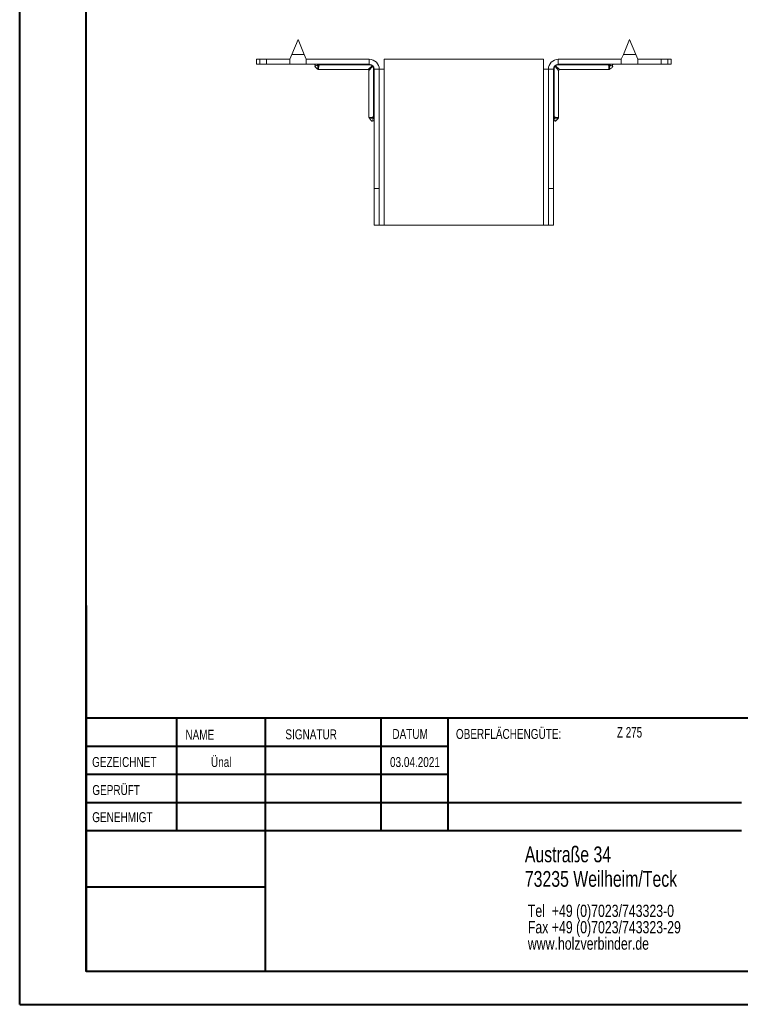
# Model space of a CAD drawing. Header units: millimetres. Extents: x 0 to 210, y 0 to 297.
# Tile 1 of 9: x 0 to 109, y 0 to 149. Entities that reach past the tile are written whole.
import ezdxf

# ---------------------------------------------------------------- set-up
doc = ezdxf.new("R2010")
doc.units = ezdxf.units.MM
doc.styles.add('SLDTEXTSTYLE0', font='TXT', dxfattribs={"width": 0.75})
doc.styles.add('SLDTEXTSTYLE2', font='TXT', dxfattribs={"width": 0.7})

# ---------------------------------------------------------------- blocks, each defined once
blk = doc.blocks.new('SW_NOTE_0')
at = {"color": 0, "linetype": 'Continuous', "lineweight": 0, "char_height": 1.8521, "attachment_point": 1, "style": 'SLDTEXTSTYLE0'}
for s, insert in [('Tel  +49 (0)7023/743323-0', (0, 2.39)), ('Fax +49 (0)7023/743323-29', (0, -0.08)), ('www.holzverbinder.de', (0, -2.55))]:
    blk.add_mtext(s, dxfattribs=dict(at, insert=insert))

msp = doc.modelspace()

# ---------------------------------------------------------------- linework, layer by layer
at = {"color": 7, "linetype": 'Continuous', "lineweight": 40}
for p, q in [((0.08, 0.21), (0.08, 297.21)), ((10.08, 5.21), (10.08, 292.21)), ((10.11, 60.37), (10.11, 5.12)), ((205.08, 43.37), (10.11, 43.37)), ((23.71, 43.37), (23.71, 26.37)), ((37.1, 43.37), (37.1, 5.12)), ((54.51, 43.37), (54.51, 26.37)), ((64.71, 26.37), (64.71, 43.37)), ((64.71, 39.1), (10.11, 39.1)), ((64.71, 34.87), (10.11, 34.87)), ((108.91, 30.62), (10.11, 30.62)), ((108.91, 26.37), (10.11, 26.37)), ((37.1, 17.87), (10.11, 17.87)), ((10.11, 13.71), (10.08, 13.71)), ((10.11, 9.46), (10.08, 9.46)), ((10.08, 5.21), (205.08, 5.21)), ((0.08, 0.21), (210.08, 0.21))]:
    msp.add_line(p, q, dxfattribs=at)
at = {"color": 7, "linetype": 'Continuous', "lineweight": 15}
for p, q in [((42.05, 145.74), (41.11, 143.49)), ((42.99, 143.49), (42.05, 145.74)), ((92.05, 145.74), (91.11, 143.49)), ((92.99, 143.49), (92.05, 145.74)), ((35.8, 142.74), (35.8, 141.99)), ((35.8, 142.74), (36.3, 142.74)), ((36.3, 142.74), (36.3, 141.99)), ((36.3, 142.74), (37.3, 142.74)), ((37.3, 141.99), (37.3, 142.74)), ((40.8, 142.74), (37.3, 142.74)), ((41.11, 143.49), (40.8, 142.74)), ((40.8, 142.74), (40.8, 141.99)), ((41.11, 143.49), (42.99, 143.49)), ((43.3, 142.74), (42.99, 143.49)), ((52.8, 142.74), (43.3, 142.74)), ((43.3, 141.99), (43.3, 142.74)), ((52.8, 141.99), (52.8, 142.74)), ((55.05, 141.24), (55.05, 142.74)), ((79.05, 142.74), (55.05, 142.74)), ((79.05, 142.74), (79.05, 141.24)), ((81.3, 141.99), (81.3, 142.74)), ((81.3, 142.74), (90.8, 142.74)), ((91.11, 143.49), (90.8, 142.74)), ((90.8, 142.74), (90.8, 141.99)), ((91.11, 143.49), (92.99, 143.49)), ((93.3, 142.74), (92.99, 143.49)), ((93.3, 142.74), (96.8, 142.74)), ((93.3, 141.99), (93.3, 142.74)), ((96.8, 141.99), (96.8, 142.74)), ((96.8, 142.74), (97.8, 142.74)), ((97.8, 141.99), (97.8, 142.74)), ((97.8, 142.74), (98.3, 142.74)), ((98.3, 141.99), (98.3, 142.74)), ((36.3, 141.99), (35.8, 141.99)), ((37.3, 141.99), (36.3, 141.99)), ((40.8, 141.99), (37.3, 141.99)), ((40.8, 141.99), (43.3, 141.99)), ((52.8, 141.99), (43.3, 141.99)), ((45.16, 141.19), (52.6, 141.19)), ((45.26, 141.99), (45.26, 141.9)), ((52.8, 141.9), (45.26, 141.9)), ((52.6, 141.19), (53.22, 141.74)), ((53.3, 141.67), (52.75, 141.04)), ((52.8, 141.99), (52.8, 141.9)), ((53.55, 141.24), (53.45, 141.24)), ((53.45, 134.08), (53.45, 141.24)), ((53.55, 141.24), (54.3, 141.24)), ((53.55, 123.24), (53.55, 141.24)), ((54.3, 123.24), (54.3, 141.24)), ((54.3, 141.24), (55.05, 141.24)), ((55.05, 117.74), (55.05, 141.24)), ((79.05, 141.24), (79.05, 117.74)), ((79.05, 141.24), (79.8, 141.24)), ((80.55, 141.24), (79.8, 141.24)), ((79.8, 123.24), (79.8, 141.24)), ((80.55, 123.24), (80.55, 141.24)), ((80.65, 141.24), (80.55, 141.24)), ((80.65, 141.24), (80.65, 134.08)), ((81.35, 141.04), (80.8, 141.67)), ((80.88, 141.74), (81.5, 141.19)), ((81.3, 141.99), (90.8, 141.99)), ((81.3, 141.9), (81.3, 141.99)), ((88.84, 141.9), (81.3, 141.9)), ((81.5, 141.19), (88.93, 141.19)), ((88.84, 141.9), (88.84, 141.99)), ((90.8, 141.99), (93.3, 141.99)), ((93.3, 141.99), (96.8, 141.99)), ((97.8, 141.99), (96.8, 141.99)), ((98.3, 141.99), (97.8, 141.99)), ((52.75, 141.04), (52.75, 133.99)), ((81.35, 133.99), (81.35, 141.04)), ((53.55, 134.08), (53.45, 134.08)), ((80.65, 134.08), (80.55, 134.08)), ((54.3, 123.24), (53.55, 123.24)), ((53.55, 117.74), (53.55, 123.24)), ((54.3, 117.74), (54.3, 123.24)), ((79.8, 123.24), (80.55, 123.24)), ((79.8, 117.74), (79.8, 123.24)), ((80.55, 117.74), (80.55, 123.24)), ((53.55, 117.74), (54.3, 117.74)), ((54.3, 117.74), (55.05, 117.74)), ((79.05, 117.74), (55.05, 117.74)), ((79.05, 117.74), (79.8, 117.74)), ((79.8, 117.74), (80.55, 117.74))]:
    msp.add_line(p, q, dxfattribs=at)
at = {"color": 7, "linetype": 'Continuous', "lineweight": 0}
for p, q in [((64.71, 39.12), (10.11, 39.12)), ((23.71, 5.21), (23.71, 5.12)), ((54.51, 5.21), (54.51, 5.12))]:
    msp.add_line(p, q, dxfattribs=at)
at = {"color": 7, "linetype": 'Continuous', "lineweight": 15, "flags": 128}
for points in [[(53.33, 141.77), (53.32, 141.78), (53.31, 141.78), (53.3, 141.78), (53.29, 141.78), (53.27, 141.77), (53.26, 141.76), (53.24, 141.75), (53.22, 141.74)], [(53.33, 141.77), (53.33, 141.77), (53.34, 141.76), (53.34, 141.74), (53.33, 141.73), (53.33, 141.72), (53.32, 141.7), (53.31, 141.68), (53.3, 141.67)], [(80.8, 141.67), (80.79, 141.68), (80.78, 141.7), (80.77, 141.72), (80.77, 141.73), (80.76, 141.74), (80.76, 141.76), (80.76, 141.77), (80.77, 141.77)], [(80.88, 141.74), (80.86, 141.75), (80.84, 141.76), (80.83, 141.77), (80.81, 141.78), (80.8, 141.78), (80.79, 141.78), (80.78, 141.78), (80.77, 141.77)]]:
    msp.add_lwpolyline(points, dxfattribs=at)
at = {"color": 7, "linetype": 'Continuous', "lineweight": 15}
for centre, radius, start, end in [((52.8, 141.24), 1.5, 0, 90), ((81.3, 141.24), 1.5, 90, 180), ((44.51, 141.84), 0.15, 324.0281, 89.9834), ((44.91, 141.85), 0.143, 355.6318, 86.346), ((52.6, 141.04), 0.15, 4.8641, 84.7629), ((52.8, 141.24), 0.75, 0, 90), ((52.99, 141.44), 0.384, 37.042, 52.958), ((81.3, 141.24), 0.75, 90, 180), ((81.11, 141.44), 0.384, 127.042, 142.958), ((81.5, 141.04), 0.15, 94.8641, 174.7629), ((89.19, 141.85), 0.143, 93.654, 184.3682), ((89.59, 141.84), 0.15, 90.0166, 215.868), ((53.41, 133.73), 0.143, 3.654, 94.3682), ((80.69, 133.73), 0.143, 85.6318, 176.346), ((53.4, 133.33), 0.15, 0.0166, 125.868), ((80.7, 133.33), 0.15, 54.0281, 179.9834)]:
    msp.add_arc(centre, radius, start, end, dxfattribs=at)
for points, knots in [([(44.63, 141.75), (44.62, 141.75), (44.61, 141.73), (44.6, 141.7), (44.6, 141.67), (44.61, 141.63), (44.64, 141.57), (44.72, 141.49), (44.88, 141.38), (44.99, 141.29), (45.06, 141.23)], [0, 0, 0, 0, 0.035638, 0.081888, 0.127478, 0.176815, 0.234112, 0.402212, 0.622869, 1, 1, 1, 1]), ([(45.05, 141.84), (44.98, 141.82), (44.85, 141.78), (44.65, 141.76), (44.64, 141.75), (44.63, 141.75)], [0, 0, 0, 0, 0.389366, 0.808807, 1, 1, 1, 1]), ([(45.05, 141.84), (45.07, 141.85), (45.1, 141.85), (45.17, 141.87), (45.21, 141.88), (45.26, 141.9)], [0, 0, 0, 0, 0.5, 0.5, 1, 1, 1, 1]), ([(45.06, 141.24), (45.06, 141.25), (45.06, 141.27), (45.06, 141.42), (45.06, 141.59), (45.05, 141.72), (45.05, 141.81), (45.05, 141.84)], [0, 0, 0, 0, 0.297666, 0.603607, 0.782903, 0.922398, 1, 1, 1, 1]), ([(45.06, 141.24), (45.07, 141.23), (45.09, 141.21), (45.13, 141.19), (45.16, 141.19), (45.16, 141.19)], [0, 0, 0, 0, 0.374478, 0.822314, 1, 1, 1, 1]), ([(45.26, 141.9), (45.23, 141.86), (45.19, 141.8), (45.16, 141.63), (45.16, 141.51), (45.16, 141.36), (45.16, 141.23), (45.16, 141.2), (45.16, 141.19)], [0, 0, 0, 0, 0.097004, 0.176501, 0.437437, 0.452612, 0.72822, 1, 1, 1, 1]), ([(53.22, 141.74), (53.17, 141.79), (53.1, 141.83), (52.96, 141.88), (52.88, 141.9), (52.8, 141.9)], [0, 0, 0, 0, 0.5, 0.5, 1, 1, 1, 1]), ([(53.45, 141.24), (53.45, 141.32), (53.44, 141.4), (53.39, 141.54), (53.35, 141.61), (53.3, 141.67)], [0, 0, 0, 0, 0.5, 0.5, 1, 1, 1, 1]), ([(80.8, 141.67), (80.75, 141.61), (80.71, 141.54), (80.66, 141.4), (80.65, 141.32), (80.65, 141.24)], [0, 0, 0, 0, 0.5, 0.5, 1, 1, 1, 1]), ([(81.3, 141.9), (81.22, 141.9), (81.14, 141.88), (81, 141.83), (80.93, 141.79), (80.88, 141.74)], [0, 0, 0, 0, 0.5, 0.5, 1, 1, 1, 1]), ([(88.84, 141.9), (88.88, 141.88), (88.92, 141.87), (89, 141.85), (89.03, 141.85), (89.05, 141.84)], [0, 0, 0, 0, 0.5, 0.5, 1, 1, 1, 1]), ([(88.93, 141.19), (88.94, 141.2), (88.94, 141.23), (88.94, 141.41), (88.94, 141.63), (88.91, 141.8), (88.87, 141.86), (88.84, 141.9)], [0, 0, 0, 0, 0.271803, 0.547483, 0.823453, 0.902971, 1, 1, 1, 1]), ([(88.93, 141.19), (88.95, 141.19), (88.97, 141.19), (89.01, 141.21), (89.03, 141.23), (89.04, 141.24)], [0, 0, 0, 0, 0.306964, 0.695971, 1, 1, 1, 1]), ([(89.05, 141.84), (89.05, 141.81), (89.05, 141.76), (89.05, 141.67), (89.04, 141.57), (89.04, 141.41), (89.04, 141.27), (89.04, 141.25), (89.04, 141.24)], [0, 0, 0, 0, 0.077564, 0.12535, 0.2434, 0.39666, 0.70245, 1, 1, 1, 1]), ([(89.04, 141.23), (89.1, 141.29), (89.24, 141.4), (89.41, 141.51), (89.49, 141.61), (89.5, 141.67), (89.5, 141.7), (89.49, 141.73), (89.47, 141.75), (89.47, 141.75)], [0, 0, 0, 0, 0.361958, 0.699924, 0.822694, 0.873687, 0.922608, 0.975031, 1, 1, 1, 1]), ([(89.47, 141.75), (89.46, 141.75), (89.45, 141.76), (89.25, 141.78), (89.12, 141.82), (89.05, 141.84)], [0, 0, 0, 0, 0.191185, 0.610639, 1, 1, 1, 1]), ([(52.75, 133.99), (52.75, 133.99), (52.75, 133.96), (52.76, 133.93), (52.78, 133.9), (52.79, 133.89), (52.8, 133.88)], [0, 0, 0, 0, 0.1314846, 0.5382104, 0.8681257, 1, 1, 1, 1]), ([(52.76, 133.99), (52.76, 133.99), (52.77, 133.99), (52.94, 133.98), (53.13, 133.98), (53.28, 134), (53.36, 134.02), (53.42, 134.06), (53.45, 134.08)], [0, 0, 0, 0, 0.23003, 0.505332, 0.781311, 0.83054, 0.9055, 1, 1, 1, 1]), ([(52.78, 133.9), (52.84, 133.83), (52.95, 133.69), (53.07, 133.52), (53.17, 133.44), (53.22, 133.42), (53.26, 133.43), (53.29, 133.44), (53.31, 133.45), (53.31, 133.46)], [0, 0, 0, 0, 0.360079, 0.69877, 0.822071, 0.873145, 0.921977, 0.974193, 1, 1, 1, 1]), ([(53.4, 133.88), (53.37, 133.88), (53.32, 133.88), (53.21, 133.88), (53.09, 133.88), (52.94, 133.89), (52.81, 133.89), (52.8, 133.89), (52.8, 133.89)], [0, 0, 0, 0, 0.068653, 0.129493, 0.308951, 0.443738, 0.748568, 1, 1, 1, 1]), ([(53.31, 133.46), (53.31, 133.46), (53.31, 133.48), (53.34, 133.67), (53.38, 133.81), (53.4, 133.88)], [0, 0, 0, 0, 0.191185, 0.610639, 1, 1, 1, 1]), ([(53.45, 134.08), (53.44, 134.04), (53.43, 134), (53.41, 133.93), (53.4, 133.89), (53.4, 133.88)], [0, 0, 0, 0, 0.5, 0.5, 1, 1, 1, 1]), ([(80.7, 133.88), (80.7, 133.89), (80.69, 133.93), (80.67, 134), (80.66, 134.04), (80.65, 134.08)], [0, 0, 0, 0, 0.5, 0.5, 1, 1, 1, 1]), ([(80.65, 134.08), (80.68, 134.06), (80.74, 134.02), (80.82, 134), (80.97, 133.98), (81.16, 133.98), (81.33, 133.99), (81.34, 133.99), (81.34, 133.99)], [0, 0, 0, 0, 0.0945, 0.16946, 0.218689, 0.494668, 0.76997, 1, 1, 1, 1]), ([(81.3, 133.89), (81.29, 133.89), (81.29, 133.89), (81.15, 133.89), (80.99, 133.88), (80.87, 133.88), (80.78, 133.88), (80.73, 133.88), (80.7, 133.88)], [0, 0, 0, 0, 0.251422, 0.556231, 0.751787, 0.870516, 0.931351, 1, 1, 1, 1]), ([(80.7, 133.88), (80.72, 133.81), (80.76, 133.67), (80.79, 133.48), (80.79, 133.46), (80.79, 133.46)], [0, 0, 0, 0, 0.389366, 0.808807, 1, 1, 1, 1]), ([(80.79, 133.46), (80.8, 133.45), (80.81, 133.44), (80.84, 133.43), (80.88, 133.42), (80.91, 133.44), (80.97, 133.47), (81.05, 133.55), (81.16, 133.71), (81.26, 133.82), (81.31, 133.9)], [0, 0, 0, 0, 0.036428, 0.082506, 0.128022, 0.177439, 0.23496, 0.403777, 0.624753, 1, 1, 1, 1]), ([(81.3, 133.88), (81.3, 133.88), (81.32, 133.89), (81.33, 133.92), (81.35, 133.96), (81.35, 133.98), (81.35, 133.99)], [0, 0, 0, 0, 0.005289, 0.401553, 0.829318, 1, 1, 1, 1])]:
    msp.add_open_spline(points, degree=3, knots=knots, dxfattribs=at)

# ---------------------------------------------------------------- block references
at = {"color": 7, "linetype": 'Continuous', "lineweight": 0}
msp.add_blockref('SW_NOTE_0', (76.7, 12.85), dxfattribs=at)

# ---------------------------------------------------------------- texts
for s, insert, char_height, attachment_point, style in [('NAME', (25.07, 41.62), 1.5, 1, 'SLDTEXTSTYLE0'), ('SIGNATUR', (40.14, 41.68), 1.5, 1, 'SLDTEXTSTYLE0'), ('DATUM', (56.28, 41.74), 1.5, 1, 'SLDTEXTSTYLE0'), ('OBERFLÄCHENGÜTE:', (65.86, 41.74), 1.5, 1, 'SLDTEXTSTYLE0'), ('Z 275', (90.14, 42.03), 1.587, 1, 'SLDTEXTSTYLE2'), ('GEZEICHNET', (11, 37.51), 1.5, 1, 'SLDTEXTSTYLE0'), ('Ünal', (30.47, 37.5), 1.499, 2, 'SLDTEXTSTYLE0'), ('03.04.2021', (59.68, 37.5), 1.499, 2, 'SLDTEXTSTYLE0'), ('GEPRÜFT', (11.03, 33.28), 1.5, 1, 'SLDTEXTSTYLE0'), ('GENEHMIGT', (11.02, 29.19), 1.5, 1, 'SLDTEXTSTYLE0'), ('Austraße 34', (76.25, 24.02), 2.3813, 1, 'SLDTEXTSTYLE0'), ('73235 Weilheim/Teck', (76.25, 20.32), 2.3813, 1, 'SLDTEXTSTYLE0')]:
    msp.add_mtext(s, dxfattribs=dict(at, insert=insert, char_height=char_height, attachment_point=attachment_point, style=style))

doc.saveas('drawing.dxf')
